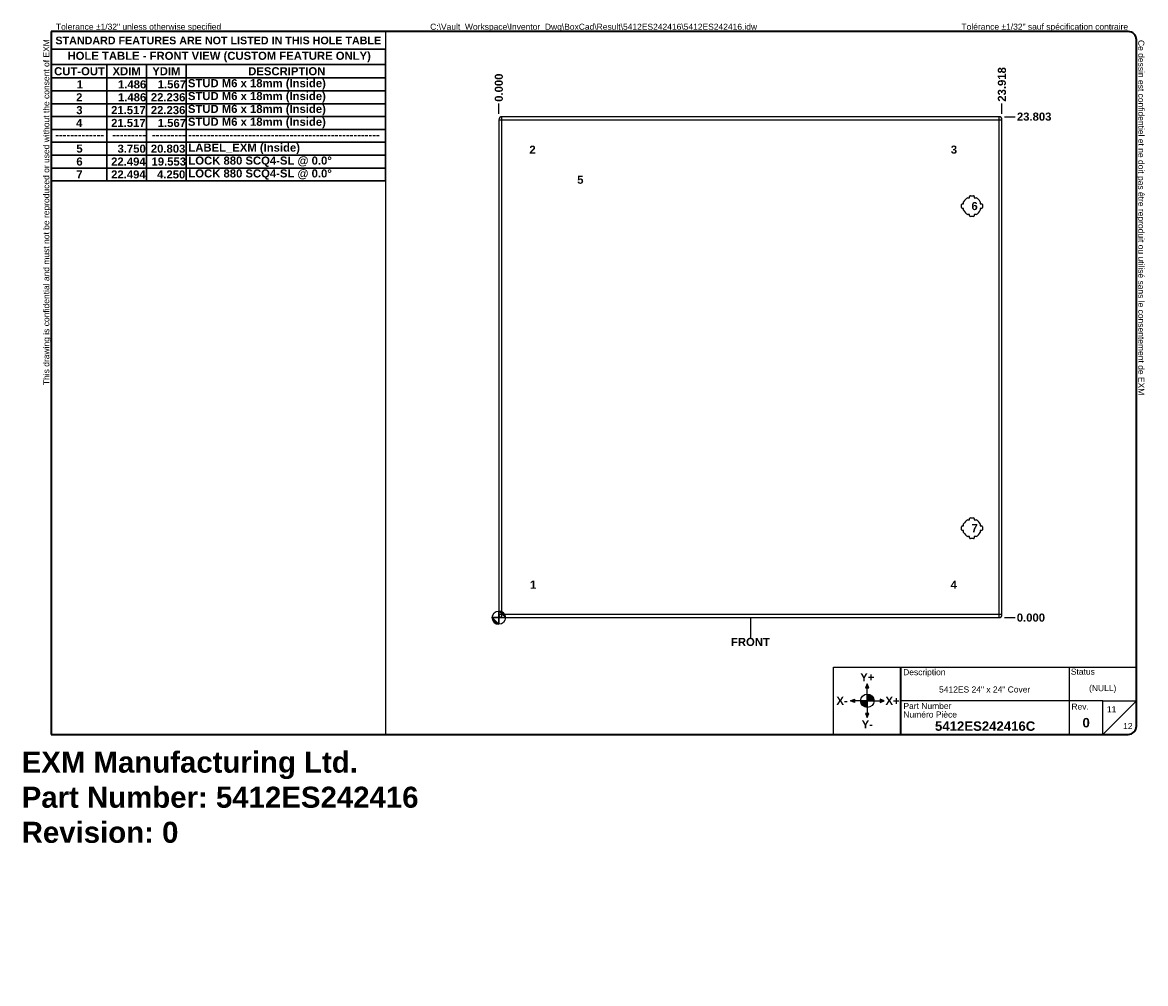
# Model space of a CAD drawing. Header units: inches. Extents: x 0 to 53.4, y -11 to 34.6.
import ezdxf

# ---------------------------------------------------------------- set-up
doc = ezdxf.new("R2010")
doc.units = ezdxf.units.IN
doc.header["$LTSCALE"] = 3.2
doc.header["$MEASUREMENT"] = 0
doc.layers.get('0').update_dxf_attribs({"lineweight": 25})
for name, color, linetype, lineweight in [('Dimensions(ANSI)', 7, 'Continuous', 25), ('Sketch Geometry(ANSI)', 7, 'Continuous', 25), ('Symbols(ANSI)', 7, 'Continuous', 25), ('Visible Edges(ANSI)', 7, 'Continuous', 25), ('Visible Tangent Edges(ANSI)', 7, 'Continuous', 25)]:
    doc.layers.add(name, color=color, linetype=linetype, lineweight=lineweight)
doc.layers.add('Hatch', color=179, linetype='Continuous', lineweight=9, true_color=0x1e1e47)
doc.styles.add('Current-ANSI', font='arial.ttf')
doc.styles.add('Dimension-ANSI', font='arialbd.ttf')
doc.styles.get("Standard").update_dxf_attribs({"font": 'arialbd.ttf'})
doc.styles.add('Text Style44', font='arialbd.ttf')
doc.dimstyles.new('INCH-ANSI', dxfattribs={"dimscale": 3.2, "dimtxt": 0.12, "dimasz": 0.098425, "dimexe": 0.04, "dimexo": 0.04, "dimgap": 0.031496, "dimtad": 0, "dimtih": 1, "dimtoh": 1, "dimdec": 3, "dimrnd": 1e-08, "dimzin": 0, "dimdsep": 46, "dimtxsty": 'Dimension-ANSI', "dimcen": 0.09, "dimdle": 0.312, "dimclrd": 179, "dimclre": 179, "dimclrt": 7, "dimadec": 1, "dimazin": 0, "dimtfac": 1, "dimtdec": 3, "dimtofl": 0, "dimtmove": 0, "dimatfit": 3, "dimfxl": 1, "dimtolj": 1, "dimtzin": 4, "dimlwd": 25, "dimlwe": 25, "dimarcsym": 0})
doc.dimstyles.new('INCH-ANSI-VERTICAL', dxfattribs={"dimscale": 3.2, "dimtxt": 0.12, "dimasz": 0.098425, "dimexe": 0.04, "dimexo": 0.04, "dimgap": 0.031496, "dimtad": 0, "dimtih": 1, "dimtoh": 1, "dimdec": 3, "dimrnd": 1e-08, "dimzin": 0, "dimdsep": 46, "dimtxsty": 'Dimension-ANSI', "dimcen": 0.09, "dimdle": 0.312, "dimclrd": 179, "dimclre": 179, "dimclrt": 7, "dimadec": 1, "dimazin": 0, "dimtfac": 1, "dimtdec": 3, "dimtofl": 0, "dimtmove": 0, "dimatfit": 3, "dimfxl": 1, "dimtolj": 1, "dimtzin": 4, "dimlwd": 25, "dimlwe": 25, "dimarcsym": 0})

# ---------------------------------------------------------------- blocks, each defined once
blk = doc.blocks.new('Borders EXM - B (Inch) - B')
at = {"layer": 'Sketch Geometry(ANSI)', "linetype": 'Continuous', "lineweight": 35}
for p, q in [((16.438, 10.692), (0.437, 10.692)), ((0.437, 10.692), (0.437, 0.255)), ((16.562, 0.38), (16.562, 10.567)), ((0.437, 0.255), (16.438, 0.255))]:
    blk.add_line(p, q, dxfattribs=at)
at = {"layer": 'Sketch Geometry(ANSI)'}
for p, q in [((5.406, 10.692), (5.406, 0.255)), ((0.437, 10.428), (5.406, 10.428))]:
    blk.add_line(p, q, dxfattribs=at)
at = {"layer": 'Sketch Geometry(ANSI)', "linetype": 'Continuous', "lineweight": 35}
for centre, start, end in [((16.438, 10.567), 0, 90), ((16.438, 0.38), 270, 0)]:
    blk.add_arc(centre, 0.125, start, end, dxfattribs=at)
at = {"layer": 'Symbols(ANSI)', "color": 7, "char_height": 0.09, "attachment_point": 7, "style": 'Current-ANSI'}
for s, insert, rotation in [('This drawing is confidential and must not be reproduced or used without the consent of EXM', (0.437, 5.442), 90), ('Ce dessin est confidentiel et ne doit pas être reproduit ou utilisé sans le consentement de EXM', (16.562, 10.567), 270)]:
    blk.add_mtext(s, dxfattribs=dict(at, insert=insert, rotation=rotation))
for s, insert in [('Tolerance ±1/32" unless otherwise specified', (0.509, 10.692)), ('Tolérance ±1/32" sauf spécification contraire', (13.963, 10.692))]:
    blk.add_mtext(s, dxfattribs=dict(at, insert=insert))
at = {"layer": 'Symbols(ANSI)', "color": 7, "insert": (2.921, 10.559), "char_height": 0.114, "width": 4.96908, "attachment_point": 5, "style": 'Dimension-ANSI'}
blk.add_mtext('\\fArial|b1|i0;{\\H0.1140;STANDARD FEATURES ARE NOT LISTED IN THIS HOLE TABLE}', dxfattribs=at)
at = {"layer": 'Symbols(ANSI)', "color": 7, "style": 'Current-ANSI'}
blk.add_attdef('FILENAME_AND_PATH_001', (6.069, 10.718), '', height=0.09, dxfattribs=at)
blk = doc.blocks.new('Title Blocks EXM-2 - ANSI B')
at = {"layer": 'Hatch'}
for points in [[(12.725, 0.94), (12.75, 0.94), (12.75, 1)], [(12.775, 0.94), (12.75, 1), (12.75, 0.94)], [(12.56, 0.75), (12.56, 0.775), (12.5, 0.75)], [(12.56, 0.75), (12.5, 0.75), (12.56, 0.725)], [(12.94, 0.75), (13, 0.75), (12.94, 0.775)], [(12.94, 0.75), (12.94, 0.725), (13, 0.75)], [(12.75, 0.56), (12.725, 0.56), (12.75, 0.5)], [(12.75, 0.56), (12.75, 0.5), (12.775, 0.56)]]:
    blk.add_hatch(color=7, dxfattribs=at).paths.add_polyline_path(points)
h = blk.add_hatch(color=7, dxfattribs=at)
edge = h.paths.add_edge_path()
edge.add_line((12.75, 0.85), (12.75, 0.75))
edge.add_line((12.75, 0.75), (12.85, 0.75))
edge.add_arc((12.75, 0.75), 0.1, 0, 90)
h = blk.add_hatch(color=7, dxfattribs=at)
edge = h.paths.add_edge_path()
edge.add_line((12.75, 0.65), (12.75, 0.75))
edge.add_line((12.75, 0.75), (12.65, 0.75))
edge.add_arc((12.75, 0.75), 0.1, 180, 270)
at = {"layer": 'Sketch Geometry(ANSI)'}
for p, q in [((12.249, 1.25), (16.749, 1.25)), ((12.249, 0.25), (12.249, 1.25)), ((15.749, 1.25), (15.749, 0.75)), ((16.749, 1.25), (16.749, 0.375)), ((12.75, 1), (12.725, 0.94)), ((12.725, 0.94), (12.775, 0.94)), ((12.75, 0.85), (12.75, 1)), ((12.775, 0.94), (12.75, 1)), ((12.75, 0.75), (12.75, 0.85)), ((12.5, 0.75), (12.56, 0.775)), ((12.65, 0.75), (12.5, 0.75)), ((12.56, 0.725), (12.5, 0.75)), ((12.56, 0.775), (12.56, 0.725)), ((12.75, 0.75), (12.65, 0.75)), ((12.75, 0.75), (12.85, 0.75)), ((12.75, 0.75), (12.75, 0.65)), ((12.85, 0.75), (13, 0.75)), ((13, 0.75), (12.94, 0.775)), ((12.94, 0.775), (12.94, 0.725)), ((12.94, 0.725), (13, 0.75)), ((15.749, 0.75), (13.249, 0.75)), ((16.249, 0.75), (15.749, 0.75)), ((15.749, 0.75), (15.749, 0.25)), ((16.249, 0.25), (16.249, 0.75)), ((16.249, 0.75), (16.749, 0.75)), ((16.249, 0.25), (16.749, 0.75)), ((12.775, 0.56), (12.725, 0.56)), ((12.725, 0.56), (12.75, 0.5)), ((12.75, 0.65), (12.75, 0.5)), ((12.75, 0.5), (12.775, 0.56)), ((13.249, 0.25), (12.249, 0.25)), ((16.624, 0.25), (13.249, 0.25))]:
    blk.add_line(p, q, dxfattribs=at)
at = {"layer": 'Sketch Geometry(ANSI)', "linetype": 'Continuous', "lineweight": 35}
blk.add_line((13.249, 0.25), (13.249, 1.25), dxfattribs=at)
at = {"layer": 'Sketch Geometry(ANSI)'}
blk.add_circle((12.75, 0.75), 0.1, dxfattribs=at)
blk.add_arc((16.624, 0.375), 0.125, 270, 0, dxfattribs=at)
at = {"layer": 'Symbols(ANSI)', "color": 7}
for s, insert, char_height, attachment_point, style in [('Description', (13.283, 1.103), 0.09, 7, 'Current-ANSI'), ('Status', (15.774, 1.137), 0.09, 7, 'Current-ANSI'), ('\\fArial|b1|i0;Y+', (12.75, 1.1), 0.12, 5, 'Dimension-ANSI'), ('\\fArial|b1|i0;X-', (12.375, 0.75), 0.12, 5, 'Dimension-ANSI'), ('\\fArial|b1|i0;X+', (13.125, 0.75), 0.12, 5, 'Dimension-ANSI'), ('Part Number', (13.287, 0.627), 0.09, 7, 'Current-ANSI'), ('Numéro Pièce', (13.286, 0.5), 0.09, 7, 'Current-ANSI'), ('\\fArial|b1|i0;Y-', (12.75, 0.4), 0.12, 5, 'Dimension-ANSI')]:
    blk.add_mtext(s, dxfattribs=dict(at, insert=insert, char_height=char_height, attachment_point=attachment_point, style=style))
at = {"layer": 'Symbols(ANSI)', "color": 7, "insert": (15.783, 0.618), "char_height": 0.09, "width": 0.25854, "attachment_point": 7, "style": 'Current-ANSI'}
blk.add_mtext('Rev.', dxfattribs=at)
at = {"layer": 'Symbols(ANSI)', "color": 7}
for tag, p, height, style in [('IDW_DESC_IAM_001', (13.817, 0.873), 0.09, 'Current-ANSI'), ('DESIGN_STATE_001', (16.045, 0.893), 0.09, 'Current-ANSI'), ('Sheet_Number_001', (16.311, 0.58), 0.09, 'Current-ANSI'), ('IDW_NAME_IAM_001', (13.756, 0.304), 0.14, 'Text Style44'), ('IDW_REV_001', (15.947, 0.355), 0.14, 'Text Style44'), ('Number_of_sheets_001', (16.551, 0.33), 0.09, 'Current-ANSI')]:
    blk.add_attdef(tag, p, '', height=height, dxfattribs=dict(at, style=style))
blk = doc.blocks.new('Origin Indicator Symbol6')
at = {"layer": 'Dimensions(ANSI)'}
h = blk.add_hatch(color=7, dxfattribs=at)
edge = h.paths.add_edge_path(flags=0)
edge.add_line((7.09, 2.088), (7.188, 1.989))
edge.add_arc((7.09, 1.989), 0.0984, 0, 90)
h = blk.add_hatch(color=7, dxfattribs=at)
edge = h.paths.add_edge_path(flags=0)
edge.add_line((7.09, 1.891), (6.991, 1.989))
edge.add_arc((7.09, 1.989), 0.0984, 180, 270)
at = {"layer": 'Dimensions(ANSI)', "color": 7, "linetype": 'Continuous'}
for p, q in [((7.09, 2.088), (7.188, 1.989)), ((7.09, 1.891), (6.991, 1.989))]:
    blk.add_line(p, q, dxfattribs=at)
at = {"layer": 'Dimensions(ANSI)', "color": 7, "linetype": 'Continuous', "flags": 128}
for points in [[(7.09, 1.989), (7.188, 1.989), (7.09, 2.088), (7.09, 1.989)], [(7.09, 1.989), (7.09, 2.088), (7.09, 1.891), (7.09, 1.989)], [(7.09, 1.989), (7.09, 1.891), (6.991, 1.989), (7.09, 1.989)], [(7.09, 1.989), (6.991, 1.989), (7.09, 1.989), (7.09, 1.989)]]:
    blk.add_lwpolyline(points, dxfattribs=at)
at = {"layer": 'Dimensions(ANSI)', "color": 7, "linetype": 'Continuous'}
blk.add_circle((7.09, 1.989), 0.0984, dxfattribs=at)
for start, end in [(0, 90), (180, 270)]:
    blk.add_arc((7.09, 1.989), 0.0984, start, end, dxfattribs=at)
at = {"layer": 'Dimensions(ANSI)', "color": 7}
for points in [[(7.09, 1.989), (7.188, 1.989), (7.09, 2.088), (7.09, 1.989)], [(7.09, 1.989), (7.09, 2.088), (7.09, 1.891), (7.09, 1.989)], [(7.09, 1.989), (7.09, 1.891), (6.991, 1.989), (7.09, 1.989)], [(7.09, 1.989), (6.991, 1.989), (7.09, 1.989)]]:
    blk.add_solid(points, dxfattribs=at)
blk = doc.blocks.new('Leader Text10')
at = {"layer": 'Symbols(ANSI)', "color": 7, "insert": (7.553, 2.419), "char_height": 0.12, "attachment_point": 7, "style": 'Dimension-ANSI'}
blk.add_mtext('1', dxfattribs=at)
blk = doc.blocks.new('Leader Text11')
at = {"layer": 'Symbols(ANSI)', "color": 7, "insert": (7.543, 8.878), "char_height": 0.12, "attachment_point": 7, "style": 'Dimension-ANSI'}
blk.add_mtext('2', dxfattribs=at)
blk = doc.blocks.new('Leader Text12')
at = {"layer": 'Symbols(ANSI)', "color": 7, "insert": (13.805, 8.877), "char_height": 0.12, "attachment_point": 7, "style": 'Dimension-ANSI'}
blk.add_mtext('3', dxfattribs=at)
blk = doc.blocks.new('Leader Text13')
at = {"layer": 'Symbols(ANSI)', "color": 7, "insert": (13.802, 2.419), "char_height": 0.12, "attachment_point": 7, "style": 'Dimension-ANSI'}
blk.add_mtext('4', dxfattribs=at)
blk = doc.blocks.new('Leader Text14')
at = {"layer": 'Symbols(ANSI)', "color": 7, "insert": (8.254, 8.43), "char_height": 0.12, "attachment_point": 7, "style": 'Dimension-ANSI'}
blk.add_mtext('5', dxfattribs=at)
blk = doc.blocks.new('Leader Text15')
at = {"layer": 'Symbols(ANSI)', "color": 7, "insert": (14.111, 8.039), "char_height": 0.12, "attachment_point": 7, "style": 'Dimension-ANSI'}
blk.add_mtext('6', dxfattribs=at)
blk = doc.blocks.new('Leader Text16')
at = {"layer": 'Symbols(ANSI)', "color": 7, "insert": (14.111, 3.258), "char_height": 0.12, "attachment_point": 7, "style": 'Dimension-ANSI'}
blk.add_mtext('7', dxfattribs=at)
blk = doc.blocks.new('Table5')
at = {"layer": 'Symbols(ANSI)', "color": 7, "lineweight": 30}
for p, q in [((0.438, 10.428), (5.406, 10.428)), ((0.438, 10.428), (0.438, 10.202)), ((5.406, 10.428), (5.406, 10.202)), ((0.438, 10.202), (5.406, 10.202)), ((0.438, 10.202), (0.438, 10.003)), ((1.264, 10.202), (1.264, 10.003)), ((1.855, 10.202), (1.855, 10.003)), ((2.445, 10.202), (2.445, 10.003)), ((5.406, 10.202), (5.406, 10.003)), ((0.438, 10.003), (5.406, 10.003)), ((0.438, 10.003), (0.438, 8.474)), ((1.264, 10.003), (1.264, 8.474)), ((1.855, 10.003), (1.855, 8.474)), ((2.445, 10.003), (2.445, 8.474)), ((5.406, 10.003), (5.406, 8.474)), ((0.438, 9.812), (5.406, 9.812)), ((0.438, 9.621), (5.406, 9.621)), ((0.438, 9.43), (5.406, 9.43)), ((0.438, 9.239), (5.406, 9.239)), ((0.438, 9.048), (5.406, 9.048)), ((0.438, 8.857), (5.406, 8.857)), ((0.438, 8.665), (5.406, 8.665)), ((0.438, 8.474), (5.406, 8.474))]:
    blk.add_line(p, q, dxfattribs=at)
at = {"layer": 'Symbols(ANSI)', "color": 7, "char_height": 0.12, "attachment_point": 7, "style": 'Dimension-ANSI'}
for s, insert in [('HOLE TABLE - FRONT VIEW (CUSTOM FEATURE ONLY)', (0.681, 10.236)), ('CUT-OUT', (0.482, 10.041)), ('XDIM', (1.35, 10.043)), ('YDIM', (1.94, 10.043)), ('DESCRIPTION', (3.366, 10.041)), ('1', (0.818, 9.848)), ('1.486', (1.431, 9.846)), ('1.567', (2.022, 9.847)), ('STUD M6 x 18mm (Inside)', (2.47, 9.829)), ('2', (0.809, 9.656)), ('1.486', (1.431, 9.655)), ('22.236', (1.919, 9.655)), ('STUD M6 x 18mm (Inside)', (2.47, 9.638)), ('3', (0.811, 9.464)), ('21.517', (1.329, 9.464)), ('22.236', (1.919, 9.464)), ('STUD M6 x 18mm (Inside)', (2.47, 9.447)), ('4', (0.808, 9.274)), ('21.517', (1.329, 9.273)), ('1.567', (2.022, 9.273)), ('STUD M6 x 18mm (Inside)', (2.47, 9.256)), ('-------------', (0.498, 9.1)), ('---------', (1.345, 9.1)), ('---------', (1.935, 9.1)), ('---------------------------------------------------', (2.473, 9.1)), ('5', (0.812, 8.892)), ('3.750', (1.424, 8.891)), ('20.803', (1.919, 8.891)), ('LABEL_EXM (Inside)', (2.477, 8.873)), ('6', (0.812, 8.7)), ('22.494', (1.329, 8.7)), ('19.553', (1.929, 8.7)), ('LOCK 880 SCQ4-SL @ 0.0°', (2.477, 8.682)), ('7', (0.812, 8.511)), ('22.494', (1.329, 8.509)), ('4.250', (2.011, 8.509)), ('LOCK 880 SCQ4-SL @ 0.0°', (2.477, 8.491))]:
    blk.add_mtext(s, dxfattribs=dict(at, insert=insert))
blk = doc.blocks.new('*D26')
at = {"layer": 'Defpoints', "color": 0, "linetype": 'Continuous', "transparency": 16777216}
for p in [(22.687, 30.799), (22.687, 30.169), (22.687, 30.169)]:
    blk.add_point(p, dxfattribs=at)
at = {"layer": 'Dimensions(ANSI)', "color": 179, "linetype": 'Continuous', "lineweight": 25, "true_color": 0x262658, "transparency": 16777216}
blk.add_line((22.687, 30.297), (22.687, 30.799), dxfattribs=at)
at = {"layer": 'Dimensions(ANSI)', "color": 7, "linetype": 'Continuous', "lineweight": 25, "transparency": 16777216, "insert": (22.687, 31.547), "char_height": 0.384, "attachment_point": 5, "rotation": 90, "style": 'Dimension-ANSI'}
blk.add_mtext('\\A1;0.000', dxfattribs=at)
blk = doc.blocks.new('*D27')
at = {"layer": 'Defpoints', "color": 0, "linetype": 'Continuous', "transparency": 16777216}
for p in [(46.605, 30.799), (22.687, 30.169), (46.605, 30.169)]:
    blk.add_point(p, dxfattribs=at)
at = {"layer": 'Dimensions(ANSI)', "color": 179, "linetype": 'Continuous', "lineweight": 25, "true_color": 0x262658, "transparency": 16777216}
blk.add_line((46.605, 30.297), (46.605, 30.799), dxfattribs=at)
at = {"layer": 'Dimensions(ANSI)', "color": 7, "linetype": 'Continuous', "lineweight": 25, "transparency": 16777216, "insert": (46.605, 31.702), "char_height": 0.384, "attachment_point": 5, "rotation": 90, "style": 'Dimension-ANSI'}
blk.add_mtext('\\A1;23.918', dxfattribs=at)
blk = doc.blocks.new('*D28')
at = {"layer": 'Defpoints', "color": 0, "linetype": 'Continuous', "transparency": 16777216}
for p in [(46.605, 6.366), (46.605, 6.366), (47.235, 6.366)]:
    blk.add_point(p, dxfattribs=at)
at = {"layer": 'Dimensions(ANSI)', "color": 179, "linetype": 'Continuous', "lineweight": 25, "true_color": 0x262658, "transparency": 16777216}
blk.add_line((46.733, 6.366), (47.235, 6.366), dxfattribs=at)
at = {"layer": 'Dimensions(ANSI)', "color": 7, "linetype": 'Continuous', "lineweight": 25, "transparency": 16777216, "insert": (47.982, 6.366), "char_height": 0.384, "attachment_point": 5, "style": 'Dimension-ANSI'}
blk.add_mtext('\\A1;0.000', dxfattribs=at)
blk = doc.blocks.new('*D29')
at = {"layer": 'Defpoints', "color": 0, "linetype": 'Continuous', "transparency": 16777216}
for p in [(46.605, 30.169), (47.235, 30.169), (46.605, 6.366)]:
    blk.add_point(p, dxfattribs=at)
at = {"layer": 'Dimensions(ANSI)', "color": 179, "linetype": 'Continuous', "lineweight": 25, "true_color": 0x262658, "transparency": 16777216}
blk.add_line((46.733, 30.169), (47.235, 30.169), dxfattribs=at)
at = {"layer": 'Dimensions(ANSI)', "color": 7, "linetype": 'Continuous', "lineweight": 25, "transparency": 16777216, "insert": (48.138, 30.169), "char_height": 0.384, "attachment_point": 5, "style": 'Dimension-ANSI'}
blk.add_mtext('\\A1;23.803', dxfattribs=at)
blk = doc.blocks.new('FRONT-5412ES242416B_merged.idw')
at = {"layer": 'Sketch Geometry(ANSI)'}
blk.add_line((0, 0.15), (0, -0.15), dxfattribs=at)
at = {"layer": 'Symbols(ANSI)', "color": 7, "insert": (0, -0.212), "char_height": 0.12, "attachment_point": 5, "style": 'Dimension-ANSI'}
blk.add_mtext('\\fArial|b1|i0;FRONT', dxfattribs=at)

msp = doc.modelspace()

# ---------------------------------------------------------------- linework, layer by layer
at = {"layer": 'Visible Edges(ANSI)'}
for p, q in [((22.6867, 30.0232), (22.6867, 6.5122)), ((46.4587, 30.1692), (22.8327, 30.1692)), ((46.6047, 6.5122), (46.6047, 30.0232)), ((44.9816, 26.3149), (45.0707, 26.3149)), ((45.0707, 26.3149), (45.0707, 26.3748)), ((45.11, 26.4142), (45.2513, 26.4142)), ((45.2907, 26.3748), (45.2907, 26.3149)), ((45.2907, 26.3149), (45.3797, 26.3149)), ((44.6857, 25.8486), (44.6857, 25.9898)), ((44.725, 26.0292), (44.785, 26.0292)), ((44.785, 25.8092), (44.725, 25.8092)), ((44.785, 26.0292), (44.785, 26.1183)), ((44.785, 25.7202), (44.785, 25.8092)), ((45.5763, 26.1183), (45.5763, 26.0292)), ((45.5763, 26.0292), (45.6363, 26.0292)), ((45.6363, 25.8092), (45.5763, 25.8092)), ((45.5763, 25.8092), (45.5763, 25.7202)), ((45.6757, 25.9898), (45.6757, 25.8486)), ((45.0707, 25.5235), (44.9816, 25.5235)), ((45.0707, 25.4636), (45.0707, 25.5235)), ((45.2513, 25.4242), (45.11, 25.4242)), ((45.3797, 25.5235), (45.2907, 25.5235)), ((45.2907, 25.5235), (45.2907, 25.4636)), ((44.6857, 10.5456), (44.6857, 10.6868)), ((44.725, 10.7262), (44.785, 10.7262)), ((44.785, 10.7262), (44.785, 10.8153)), ((44.9816, 11.0119), (45.0707, 11.0119)), ((45.0707, 11.0119), (45.0707, 11.0718)), ((45.11, 11.1112), (45.2513, 11.1112)), ((45.2907, 11.0718), (45.2907, 11.0119)), ((45.2907, 11.0119), (45.3797, 11.0119)), ((45.5763, 10.8153), (45.5763, 10.7262)), ((45.5763, 10.7262), (45.6363, 10.7262)), ((45.6757, 10.6868), (45.6757, 10.5456)), ((44.785, 10.5062), (44.725, 10.5062)), ((44.785, 10.4172), (44.785, 10.5062)), ((45.0707, 10.2205), (44.9816, 10.2205)), ((45.0707, 10.1606), (45.0707, 10.2205)), ((45.3797, 10.2205), (45.2907, 10.2205)), ((45.2907, 10.2205), (45.2907, 10.1606)), ((45.6363, 10.5062), (45.5763, 10.5062)), ((45.5763, 10.5062), (45.5763, 10.4172)), ((45.2513, 10.1212), (45.11, 10.1212)), ((22.8327, 6.3662), (46.4587, 6.3662))]:
    msp.add_line(p, q, dxfattribs=at)
for centre, radius, start, end in [((22.8327, 30.0232), 0.146, 90, 180), ((46.4587, 30.0232), 0.146, 0, 90), ((45.1807, 25.9192), 0.4429, 116.70485, 153.29515), ((45.11, 26.3748), 0.0394, 90, 180), ((45.2513, 26.3748), 0.0394, 0, 90), ((45.1807, 25.9192), 0.4429, 26.70485, 63.29515), ((44.725, 25.9898), 0.0394, 90, 180), ((44.725, 25.8486), 0.0394, 180, 270), ((45.1807, 25.9192), 0.4429, 206.70485, 243.29515), ((45.1807, 25.9192), 0.4429, 296.70485, 333.29515), ((45.6363, 25.9898), 0.0394, 0, 90), ((45.6363, 25.8486), 0.0394, 270, 0), ((45.11, 25.4636), 0.0394, 180, 270), ((45.2513, 25.4636), 0.0394, 270, 0), ((44.725, 10.6868), 0.0394, 90, 180), ((45.1807, 10.6162), 0.4429, 116.70485, 153.29515), ((45.11, 11.0718), 0.0394, 90, 180), ((45.2513, 11.0718), 0.0394, 0, 90), ((45.1807, 10.6162), 0.4429, 26.70485, 63.29515), ((45.6363, 10.6868), 0.0394, 0, 90), ((44.725, 10.5456), 0.0394, 180, 270), ((45.1807, 10.6162), 0.4429, 206.70485, 243.29515), ((45.11, 10.1606), 0.0394, 180, 270), ((45.2513, 10.1606), 0.0394, 270, 0), ((45.1807, 10.6162), 0.4429, 296.70485, 333.29515), ((45.6363, 10.5456), 0.0394, 270, 0), ((22.8327, 6.5122), 0.146, 180, 270), ((46.4587, 6.5122), 0.146, 270, 0)]:
    msp.add_arc(centre, radius, start, end, dxfattribs=at)
at = {"layer": 'Visible Tangent Edges(ANSI)'}
for p, q in [((22.6867, 30.0232), (22.8327, 30.0232)), ((22.8327, 30.0232), (22.8327, 30.1692)), ((22.8327, 30.0232), (46.4587, 30.0232)), ((22.8327, 6.5122), (22.8327, 30.0232)), ((46.4587, 30.1692), (46.4587, 30.0232)), ((46.4587, 30.0232), (46.6047, 30.0232)), ((46.4587, 30.0232), (46.4587, 6.5122)), ((22.8327, 6.5122), (22.6867, 6.5122)), ((22.8327, 6.3662), (22.8327, 6.5122)), ((46.4587, 6.5122), (22.8327, 6.5122)), ((46.4587, 6.5122), (46.4587, 6.3662)), ((46.6047, 6.5122), (46.4587, 6.5122))]:
    msp.add_line(p, q, dxfattribs=at)

# ---------------------------------------------------------------- block references
at = {"xscale": 3.2, "yscale": 3.2, "zscale": 3.2}
for name, p, values in [('Borders EXM - B (Inch) - B', (0, 0), {'FILENAME_AND_PATH_001': 'C:\\Vault_Workspace\\Inventor_Dwg\\BoxCad\\Result\\5412ES242416\\5412ES242416.idw'}), ('Title Blocks EXM-2 - ANSI B', (-0.5962, 0.0145), {'IDW_REV_001': '0', 'Sheet_Number_001': '11', 'Number_of_sheets_001': '12', 'IDW_DESC_IAM_001': '5412ES 24" x 24" Cover', 'DESIGN_STATE_001': '(NULL)', 'IDW_NAME_IAM_001': '5412ES242416C'})]:
    msp.add_blockref(name, p, dxfattribs=at).add_auto_attribs(values)
for name, p in [('Table5', (0, 0)), ('FRONT-5412ES242416B_merged.idw', (34.6457, 5.8875))]:
    msp.add_blockref(name, p, dxfattribs=at)
at = {"layer": 'Dimensions(ANSI)', "xscale": 3.2, "yscale": 3.2, "zscale": 3.2}
msp.add_blockref('Origin Indicator Symbol6', (0, 0), dxfattribs=at)
at = {"layer": 'Symbols(ANSI)', "xscale": 3.2, "yscale": 3.2, "zscale": 3.2}
for name in ['Leader Text11', 'Leader Text12', 'Leader Text14', 'Leader Text15', 'Leader Text16', 'Leader Text10', 'Leader Text13']:
    msp.add_blockref(name, (0, 0), dxfattribs=at)

# ---------------------------------------------------------------- texts
at = {"insert": (0, 0), "char_height": 1, "attachment_point": 1}
msp.add_mtext_dynamic_manual_height_columns('EXM Manufacturing Ltd.\\PPart Number: 5412ES242416\\PRevision: 0', width=6.990976, gutter_width=1, heights=[0], dxfattribs=at).dxf.set("width", 100)
at = {"layer": 'Symbols(ANSI)', "color": 7, "insert": (23.8625, 1.2598), "char_height": 0.384, "attachment_point": 4, "style": 'Dimension-ANSI'}
msp.add_mtext('\\A1; ', dxfattribs=at)

# ---------------------------------------------------------------- dimensions: what is measured, and where the dimension line sits
at = {"layer": 'Dimensions(ANSI)', "color": 179, "linetype": 'Continuous', "lineweight": 25, "true_color": 0x262658}
for feature_location, offset, dtype, origin, dimstyle, picture, middle in [((22.6866692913, 30.1692165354), (0, 0.6299212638), 1, (22.6866692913, 30.1692165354), 'INCH-ANSI-VERTICAL', '*D26', (22.6866692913, 31.5466482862)), ((46.6047, 30.1692), (0, 0.6299), 1, (22.6867, 30.1692), 'INCH-ANSI-VERTICAL', '*D27', (46.6047, 31.7016)), ((46.6047, 30.1692), (0.6299, 0), 0, (46.6047, 6.3662), 'INCH-ANSI', '*D29', (48.1376, 30.1692)), ((46.6046692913, 6.3662165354), (0.6299212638, 0), 0, (46.6046692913, 6.3662165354), 'INCH-ANSI', '*D28', (47.9821010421, 6.3662165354))]:
    dim = msp.add_ordinate_dim(feature_location=feature_location, offset=offset, dtype=dtype, origin=origin, dimstyle=dimstyle, override={"dimgap": 0.031496, "dimtad": 0, "dimdec": 3, "dimtol": 0, "dimlim": 0, "dimtp": 0, "dimtm": 0, "dimtdec": 3}, dxfattribs=at)
    dim.commit()
    dim.dimension.update_dxf_attribs({"geometry": picture, "text_midpoint": middle})

doc.saveas('drawing.dxf')
